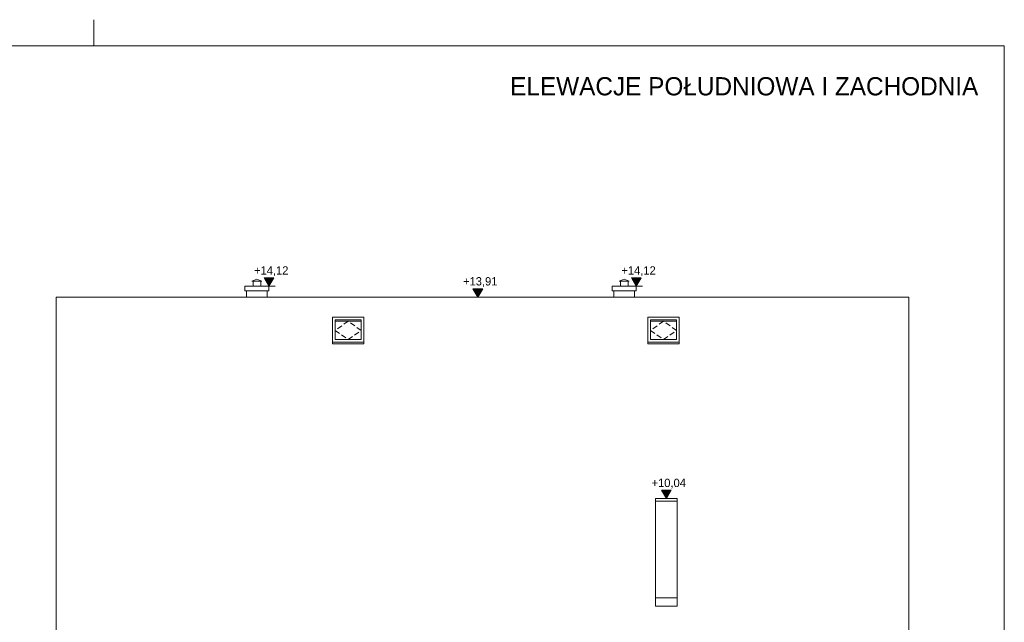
# Model space of a CAD drawing. Extents: x -510370 to -355890, y -22547 to 182180.
# Tile 7 of 256: x -431414 to -412490, y -4670 to 6903. Entities that reach past the tile are written whole.
import ezdxf

# ---------------------------------------------------------------- set-up
doc = ezdxf.new("R2010")
doc.units = 0
doc.header["$MEASUREMENT"] = 0
doc.linetypes.add('Krawędzie ukryte', pattern=[150, 100, -50])
for name, color, linetype, lineweight in [('Arch opisy_Nr_Pióra__21', 7, 'Continuous', 9), ('ARCH TABELA_Nr_Pióra__21', 7, 'Continuous', 9), ('INWENT DACH_Nr_Pióra__21', 7, 'Continuous', 9), ('INWENT WYMIARY_Nr_Pióra__21', 7, 'Continuous', 9), ('INWENT. OKNA_Nr_Pióra__21', 7, 'Continuous', 9), ('INWENT.ŚCIANY_Nr_Pióra__21', 7, 'Continuous', 9), ('Istniejące kominy_Nr_Pióra__21', 7, 'Continuous', 9)]:
    doc.layers.add(name, color=color, linetype=linetype, lineweight=lineweight)
doc.layers.add('INWENT WYMIARY', color=7, linetype='Continuous')
doc.styles.add('GENERATED_STYLE_1', font='txt')
doc.styles.add('GENERATED_STYLE_6', font='txt')

# ---------------------------------------------------------------- blocks, each defined once
blk = doc.blocks.new('Wymiary_33', base_point=(-422609, 1577))
at = {"layer": 'INWENT WYMIARY_Nr_Pióra__21', "linetype": 'Continuous'}
blk.add_hatch(color=256, dxfattribs=at).paths.add_polyline_path([(-422609, 1577), (-422702, 1737), (-422516, 1737)], flags=0)
for p, q in [((-422609, 1577), (-422702, 1737)), ((-422702, 1737), (-422516, 1737)), ((-422516, 1737), (-422609, 1577)), ((-422609, 1577), (-422729, 1577)), ((-422609, 1577), (-422489, 1577))]:
    blk.add_line(p, q, dxfattribs=at)
at = {"layer": 'INWENT WYMIARY_Nr_Pióra__21', "insert": (-422893, 1769), "char_height": 160, "attachment_point": 7, "style": 'GENERATED_STYLE_1'}
blk.add_mtext('{+13,91}', dxfattribs=at)
blk = doc.blocks.new('Wymiary_34', base_point=(-418985, -2295))
at = {"layer": 'INWENT WYMIARY_Nr_Pióra__21', "linetype": 'Continuous'}
blk.add_hatch(color=256, dxfattribs=at).paths.add_polyline_path([(-418985, -2295), (-419078, -2135), (-418892, -2135)], flags=0)
for p, q in [((-418985, -2295), (-419078, -2135)), ((-419078, -2135), (-418892, -2135)), ((-418892, -2135), (-418985, -2295)), ((-418985, -2295), (-419105, -2295)), ((-418985, -2295), (-418865, -2295))]:
    blk.add_line(p, q, dxfattribs=at)
at = {"layer": 'INWENT WYMIARY_Nr_Pióra__21', "insert": (-419270, -2103), "char_height": 160, "attachment_point": 7, "style": 'GENERATED_STYLE_1'}
blk.add_mtext('{+10,04}', dxfattribs=at)
blk = doc.blocks.new('Wymiary_35', base_point=(-426625, 1786))
at = {"layer": 'INWENT WYMIARY_Nr_Pióra__21', "linetype": 'Continuous'}
blk.add_hatch(color=256, dxfattribs=at).paths.add_polyline_path([(-426625, 1786), (-426718, 1946), (-426532, 1946)], flags=0)
for p, q in [((-426625, 1786), (-426718, 1946)), ((-426718, 1946), (-426532, 1946)), ((-426532, 1946), (-426625, 1786)), ((-426625, 1786), (-426745, 1786)), ((-426625, 1786), (-426505, 1786))]:
    blk.add_line(p, q, dxfattribs=at)
at = {"layer": 'INWENT WYMIARY_Nr_Pióra__21', "insert": (-426910, 1978), "char_height": 160, "attachment_point": 7, "style": 'GENERATED_STYLE_1'}
blk.add_mtext('{+14,12}', dxfattribs=at)
blk = doc.blocks.new('Wymiary_36', base_point=(-419565, 1786))
at = {"layer": 'INWENT WYMIARY_Nr_Pióra__21', "linetype": 'Continuous'}
blk.add_hatch(color=256, dxfattribs=at).paths.add_polyline_path([(-419565, 1786), (-419658, 1946), (-419472, 1946)], flags=0)
for p, q in [((-419565, 1786), (-419658, 1946)), ((-419658, 1946), (-419472, 1946)), ((-419472, 1946), (-419565, 1786)), ((-419565, 1786), (-419685, 1786)), ((-419565, 1786), (-419445, 1786))]:
    blk.add_line(p, q, dxfattribs=at)
at = {"layer": 'INWENT WYMIARY_Nr_Pióra__21', "insert": (-419850, 1978), "char_height": 160, "attachment_point": 7, "style": 'GENERATED_STYLE_1'}
blk.add_mtext('{+14,12}', dxfattribs=at)

msp = doc.modelspace()

# ---------------------------------------------------------------- linework, layer by layer
at = {"layer": 'ARCH TABELA_Nr_Pióra__21', "linetype": 'Continuous'}
for p, q in [((-429989.9, 6402.6), (-429989.9, 6902.6)), ((-429989.9, 6402.6), (-429989.9, 6902.6)), ((-453239.9, 6402.6), (-412489.9, 6402.6)), ((-412489.9, 6402.6), (-412489.9, -22047.4))]:
    msp.add_line(p, q, dxfattribs=at)
at = {"layer": 'INWENT DACH_Nr_Pióra__21', "linetype": 'Continuous'}
for p, q in [((-427084.9, 1785.5), (-427084.9, 1694.4)), ((-427084.9, 1785.5), (-426624.9, 1785.5)), ((-426624.9, 1785.5), (-426624.9, 1694.4)), ((-420024.9, 1785.5), (-420024.9, 1694.4)), ((-420024.9, 1785.5), (-419564.9, 1785.5)), ((-419564.9, 1785.5), (-419564.9, 1694.4)), ((-430714.9, -6571.4), (-430714.9, 1576.7)), ((-430714.9, 1576.7), (-414324.9, 1576.7)), ((-427084.9, 1694.4), (-426624.9, 1694.4)), ((-427054.9, 1694.4), (-427054.9, 1576.7)), ((-426654.9, 1694.4), (-426654.9, 1576.7)), ((-420024.9, 1694.4), (-419564.9, 1694.4)), ((-419994.9, 1694.4), (-419994.9, 1576.7)), ((-419594.9, 1694.4), (-419594.9, 1576.7)), ((-414324.9, 1576.7), (-414324.9, -6571.4))]:
    msp.add_line(p, q, dxfattribs=at)
at = {"layer": 'INWENT. OKNA_Nr_Pióra__21', "linetype": 'Continuous'}
for p, q in [((-425399.9, 1190.4), (-424799.9, 1190.4)), ((-425399.9, 677.9), (-425399.9, 1190.4)), ((-425349.9, 1140.4), (-424849.9, 1140.4)), ((-425349.9, 1110.4), (-425349.9, 1140.4)), ((-424849.9, 1140.4), (-424849.9, 1110.4)), ((-424799.9, 1190.4), (-424799.9, 677.9)), ((-419339.9, 1190.4), (-418739.9, 1190.4)), ((-419339.9, 677.9), (-419339.9, 1190.4)), ((-419289.9, 1140.4), (-418789.9, 1140.4)), ((-419289.9, 1110.4), (-419289.9, 1140.4)), ((-418789.9, 1140.4), (-418789.9, 1110.4)), ((-418739.9, 1190.4), (-418739.9, 677.9)), ((-425349.9, 1110.4), (-424849.9, 1110.4)), ((-425349.9, 757.9), (-425349.9, 1110.4)), ((-424849.9, 1110.4), (-424849.9, 757.9)), ((-419289.9, 1110.4), (-418789.9, 1110.4)), ((-419289.9, 757.9), (-419289.9, 1110.4)), ((-418789.9, 1110.4), (-418789.9, 757.9)), ((-424849.9, 757.9), (-425349.9, 757.9)), ((-418789.9, 757.9), (-419289.9, 757.9)), ((-424799.9, 707.9), (-425399.9, 707.9)), ((-424799.9, 677.9), (-425399.9, 677.9)), ((-418739.9, 707.9), (-419339.9, 707.9)), ((-418739.9, 677.9), (-419339.9, 677.9))]:
    msp.add_line(p, q, dxfattribs=at)
at = {"layer": 'INWENT. OKNA_Nr_Pióra__21', "linetype": 'Krawędzie ukryte'}
for p, q in [((-425099.9, 1110.4), (-425349.9, 934.1)), ((-424849.9, 934.1), (-425099.9, 1110.4)), ((-419039.9, 1110.4), (-419289.9, 934.1)), ((-418789.9, 934.1), (-419039.9, 1110.4)), ((-425349.9, 934.1), (-425099.9, 757.9)), ((-425099.9, 757.9), (-424849.9, 934.1)), ((-419289.9, 934.1), (-419039.9, 757.9)), ((-419039.9, 757.9), (-418789.9, 934.1))]:
    msp.add_line(p, q, dxfattribs=at)
at = {"layer": 'INWENT.ŚCIANY_Nr_Pióra__21', "linetype": 'Continuous'}
for p, q in [((-419194.9, -2294.6), (-419194.9, -4357.8)), ((-419194.9, -2294.6), (-418774.9, -2294.6)), ((-419194.9, -2344.6), (-418774.9, -2344.6)), ((-418774.9, -2294.6), (-418774.9, -4357.8)), ((-419194.9, -4197.8), (-418774.9, -4197.8)), ((-419194.9, -4357.8), (-418774.9, -4357.8))]:
    msp.add_line(p, q, dxfattribs=at)
at = {"layer": 'Istniejące kominy_Nr_Pióra__21', "linetype": 'Continuous'}
for p, q in [((-426949.9, 1878.5), (-426854.9, 1918.5)), ((-426759.9, 1878.5), (-426854.9, 1918.5)), ((-419889.9, 1878.5), (-419794.9, 1918.5)), ((-419699.9, 1878.5), (-419794.9, 1918.5)), ((-426759.9, 1878.5), (-426949.9, 1878.5)), ((-426929.9, 1785.5), (-426929.9, 1878.5)), ((-426779.9, 1785.5), (-426779.9, 1878.5)), ((-419699.9, 1878.5), (-419889.9, 1878.5)), ((-419869.9, 1785.5), (-419869.9, 1878.5)), ((-419719.9, 1785.5), (-419719.9, 1878.5))]:
    msp.add_line(p, q, dxfattribs=at)

# ---------------------------------------------------------------- block references
at = {"layer": 'INWENT WYMIARY', "linetype": 'Continuous'}
for name, p in [('Wymiary_35', (-426624.9, 1785.5)), ('Wymiary_36', (-419564.9, 1785.5)), ('Wymiary_33', (-422608.8, 1576.7)), ('Wymiary_34', (-418984.9, -2294.6))]:
    msp.add_blockref(name, p, dxfattribs=at)

# ---------------------------------------------------------------- texts
at = {"layer": 'Arch opisy_Nr_Pióra__21', "linetype": 'Continuous', "insert": (-412989.9, 5799.1), "char_height": 350, "attachment_point": 3, "style": 'GENERATED_STYLE_6'}
msp.add_mtext('{ELEWACJE POŁUDNIOWA I ZACHODNIA}', dxfattribs=at)

doc.saveas('drawing.dxf')
